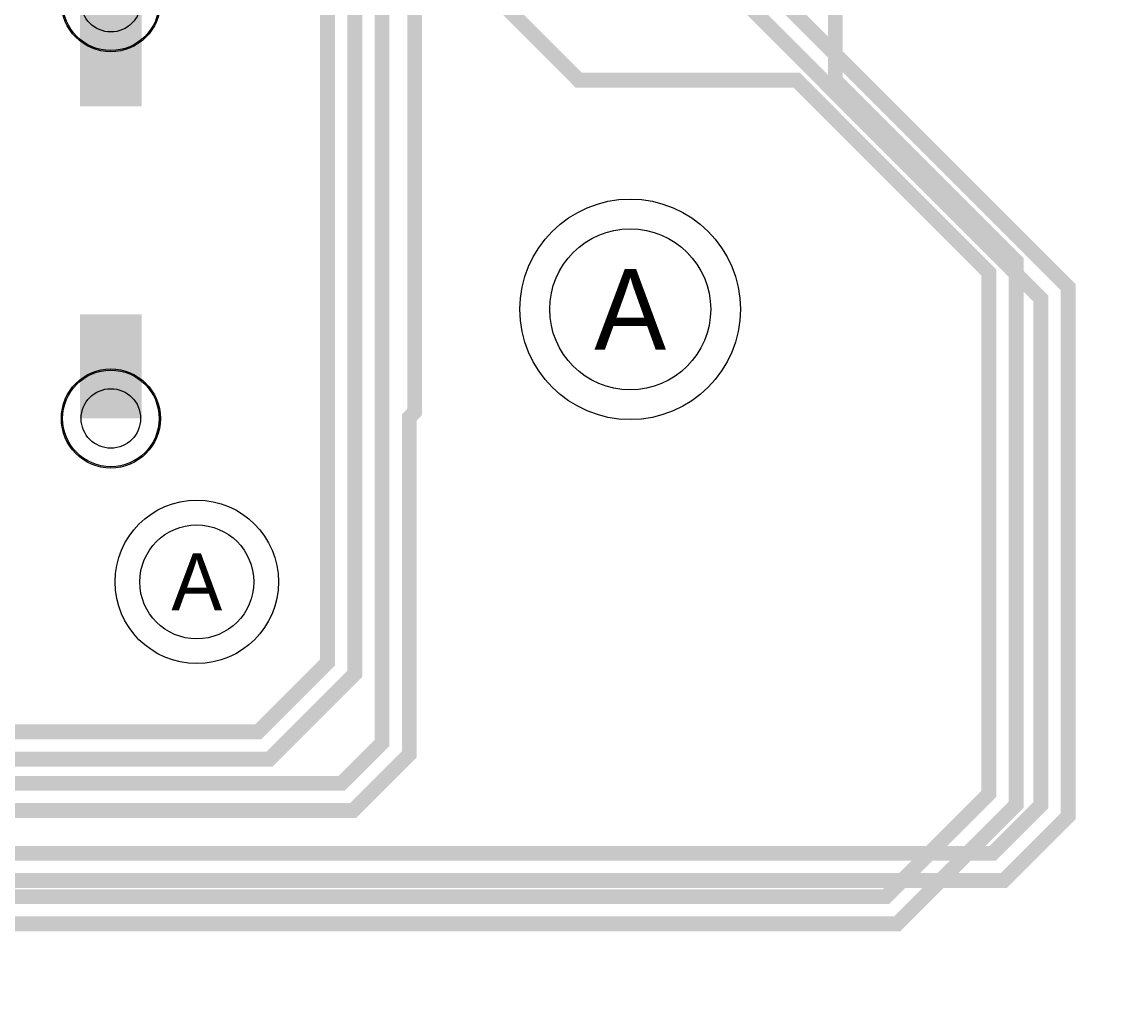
# Model space of a CAD drawing. Extents: x 0 to 3292, y 0 to 2151.
# Tile 10 of 50: x 399 to 845, y 519 to 918. Entities that reach past the tile are written whole.
import ezdxf
from ezdxf.enums import TextEntityAlignment as Align

# ---------------------------------------------------------------- set-up
doc = ezdxf.new("R2010")
doc.units = 0
doc.layers.add('ETCH_BOTTOM', color=1, linetype='CONTINUOUS')
doc.layers.add('ETCH_TOP', color=4, linetype='CONTINUOUS')

# ---------------------------------------------------------------- blocks, each defined once
blk = doc.blocks.new('VIA_C10H24')
at = {"layer": 'ETCH_BOTTOM'}
for radius in [19.5, 19.5, 12]:
    blk.add_circle((0, 0), radius, dxfattribs=at)
at = {"layer": 'ETCH_TOP'}
for radius in [19.5, 19.5, 12]:
    blk.add_circle((0, 0), radius, dxfattribs=at)
blk = doc.blocks.new('FIGURE_CIRCLE')
blk.add_circle((0, 0), 0.5)
blk = doc.blocks.new('89R65')
at = {"layer": 'ETCH_BOTTOM'}
blk.add_circle((0, 0), 44.5, dxfattribs=at)
blk.add_circle((0, 0), 44.5, dxfattribs=at)
at = {"layer": 'ETCH_TOP'}
blk.add_circle((0, 0), 44.5, dxfattribs=at)
blk.add_circle((0, 0), 44.5, dxfattribs=at)
blk = doc.blocks.new('66R46')
at = {"layer": 'ETCH_BOTTOM'}
blk.add_circle((0, 0), 33, dxfattribs=at)
blk.add_circle((0, 0), 33, dxfattribs=at)
at = {"layer": 'ETCH_TOP'}
blk.add_circle((0, 0), 33, dxfattribs=at)
blk.add_circle((0, 0), 33, dxfattribs=at)
blk = doc.blocks.new('PLC_SMSC_EVAL9500ALC')
at = {"layer": 'ETCH_TOP'}
for name, p in [('66R46', (2050, 930)), ('89R65', (1875, 820))]:
    blk.add_blockref(name, p, dxfattribs=at)

msp = doc.modelspace()

# ---------------------------------------------------------------- linework, layer by layer
at = {"layer": 'ETCH_BOTTOM'}
for points, const_width in [([(679.69, 1262.05), (650.69, 1262.05), (649.69, 1263.05), (592.7, 1263.05), (544.5, 1214.85), (544.5, 627), (528.26, 610.76), (358.24, 610.76), (218.5, 750.5), (176.5, 750.5), (54, 628), (54, 394), (115.11, 332.89), (132.72, 332.89), (158.19, 358.36), (184.35, 358.36), (213.93, 387.94), (213.94, 387.94), (226.38, 400.38), (226.38, 403.54)], 6), ([(609.69, 1222.05), (557.69, 1170.05), (557.69, 760.63), (555.5, 758.44), (555.5, 622.44), (532.82, 599.76), (353.68, 599.76), (213.94, 739.5), (181.06, 739.5), (65, 623.44), (65, 398.56), (119.67, 343.89), (128.16, 343.89), (147.64, 363.37), (147.64, 403.54)], 6), ([(609.69, 1142.05), (609.69, 1120.04), (568.69, 1079.04), (568.69, 949.73), (623.92, 894.5), (711.94, 894.5), (789.5, 816.94), (789.5, 606.56), (747.94, 565), (343.93, 565), (315.45, 536.52), (244.98, 536.52), (226.38, 555.12), (226.38, 561.02)], 6), ([(679.69, 1102.05), (727.5, 1054.24), (727.5, 894.5), (800.5, 821.5), (800.5, 602), (752.5, 554), (348.49, 554), (320.01, 525.52), (183.14, 525.52), (147.64, 561.02)], 6), ([(435, 884), (435, 926)], 25), ([(435, 800), (435, 758)], 25)]:
    msp.add_lwpolyline(points, dxfattribs=dict(at, const_width=const_width))
at = {"layer": 'ETCH_TOP', "const_width": 6}
for points in [[(679.69, 1182.05), (720.69, 1223.05), (720.69, 1279.04), (696.68, 1303.05), (632.7, 1303.05), (522.5, 1192.85), (522.5, 659.51), (494.49, 631.5), (386.56, 631.5), (271.06, 747), (191.55, 747.01), (182.45, 747.01), (75.5, 640.06), (75.5, 486.44), (115.16, 446.78), (190.88, 446.78), (226.38, 482.28)], [(609.69, 1062.05), (533.5, 985.86), (533.5, 654.95), (499.05, 620.5), (382, 620.5), (266.5, 736), (191.54, 736.01), (187.01, 736.01), (86.5, 635.5), (86.5, 491), (97.58, 479.92), (106.06, 479.92), (108.42, 482.28), (147.64, 482.28)], [(679.69, 1022.05), (700.51, 985.62), (698.28, 977.44), (678.48, 966.12), (676.26, 957.94), (678.5, 954.01), (821.5, 811), (821.5, 597.44), (795.56, 571.5), (387.44, 571.5), (279.31, 679.63), (192.51, 679.63), (192.51, 673.63), (226.38, 639.76)], [(609.69, 982.05), (630.51, 945.61), (638.68, 943.38), (658.52, 954.72), (666.7, 952.48), (669.67, 947.27), (810.5, 806.44), (810.5, 602), (791, 582.5), (392, 582.5), (283.87, 690.63), (187.95, 690.63), (181.51, 684.19), (181.51, 673.63), (147.64, 639.76)]]:
    msp.add_lwpolyline(points, dxfattribs=at)

# ---------------------------------------------------------------- block references
at = {"rotation": 180}
msp.add_blockref('PLC_SMSC_EVAL9500ALC', (2519.69, 1622.05), dxfattribs=at)
at = {"layer": 'ETCH_BOTTOM'}
for p in [(435, 926), (435, 758)]:
    msp.add_blockref('VIA_C10H24', p, dxfattribs=at)
at = {"layer": 'MANUFACTURING_NCDRILL_FIGURE'}
for p, xscale, yscale in [((435, 926), 40, 40), ((644.69, 802.05), 65, 65), ((435, 758), 40, 40), ((469.69, 692.05), 46, 46)]:
    msp.add_blockref('FIGURE_CIRCLE', p, dxfattribs=dict(at, xscale=xscale, yscale=yscale))

# ---------------------------------------------------------------- texts
for height, p in [(32.5, (644.69, 802.05)), (23, (469.69, 692.05))]:
    msp.add_text('A', height=height, dxfattribs=at).set_placement(p, align=Align.MIDDLE_CENTER)

doc.saveas('drawing.dxf')
